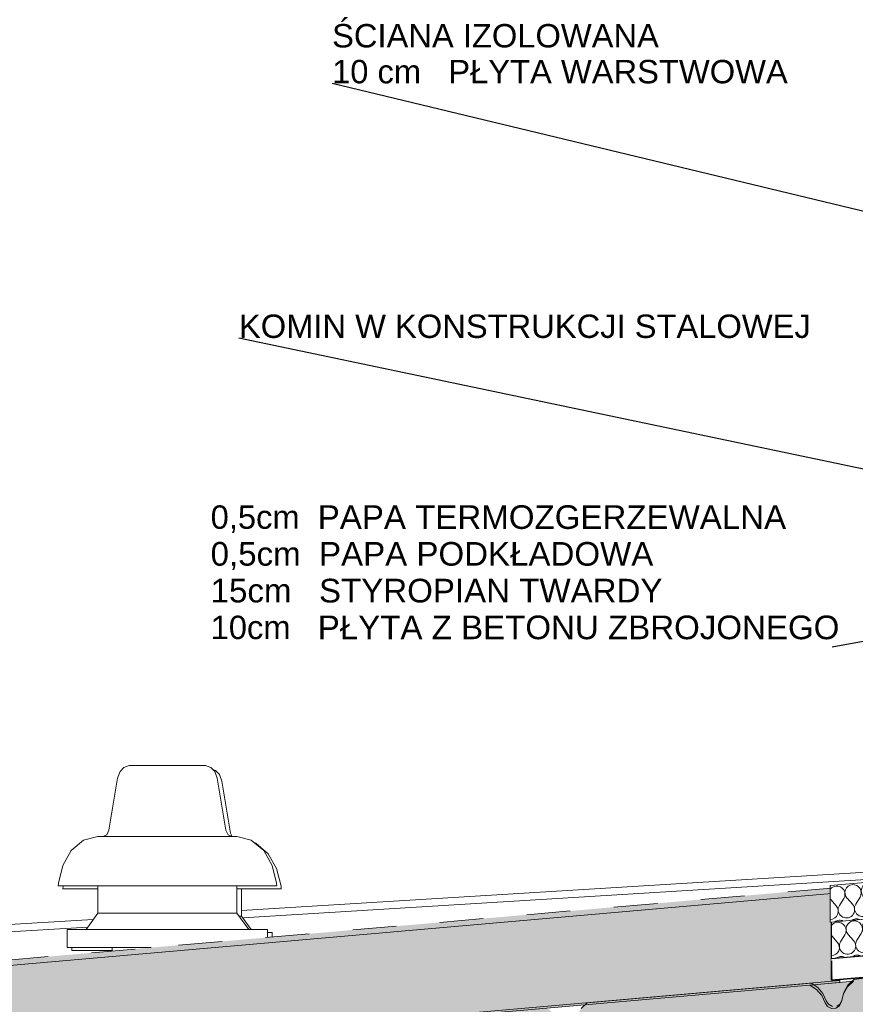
# Model space of a CAD drawing. Header units: centimetres. Extents: x -3 to 1262, y -415 to 1100.
# Tile 4 of 14: x 262 to 491, y 526 to 797. Entities that reach past the tile are written whole.
import ezdxf

# ---------------------------------------------------------------- set-up
doc = ezdxf.new("R2010")
doc.units = ezdxf.units.CM
doc.header["$MEASUREMENT"] = 0
doc.linetypes.add('Przerywana (2)', pattern=[24, 12, -12])
doc.linetypes.add('Wipeout_Contour', pattern=[100, 0, -100])
for name, color, linetype in [('00 - SUFIT Z BLACHY', 7, 'Continuous'), ('280-A Dachy Powłoki', 7, 'Continuous'), ('450-K Belki', 7, 'Continuous'), ('520-I Went_Klim', 7, 'Continuous'), ('Nowe_0', 7, 'Continuous'), ('Nowe_280-A Dachy Powłoki', 7, 'Continuous')]:
    doc.layers.add(name, color=color, linetype=linetype)
for name, color, linetype, lineweight in [('00 - SUFIT Z BLACHY_Nr_pióra__12', 7, 'Continuous', 13), ('0_Nr_pióra__12', 7, 'Continuous', 13), ('280-A Dachy Powłoki_Nr_pióra__13', 7, 'Continuous', 25), ('280-A Dachy Powłoki_Nr_pióra__29', 7, 'Continuous', 20), ('280-A Dachy Powłoki_Nr_pióra__69', 7, 'Continuous', 20), ('450-K Belki_Nr_pióra__2', 7, 'Continuous', 20), ('520-I Went_Klim_Nr_pióra__12', 7, 'Continuous', 13), ('Nowe_0_Nr_pióra__135', 5, 'Continuous', 0), ('Nowe_199-Z Wymiary i opisy_Nr_pióra__135', 5, 'Continuous', 20), ('Nowe_280-A Dachy Powłoki_Nr_pióra__135', 5, 'Continuous', 20), ('Nowe_420 - Wełna mineralna_Nr_pióra__135', 5, 'Continuous', 0)]:
    doc.layers.add(name, color=color, linetype=linetype, lineweight=lineweight)
doc.layers.add('280-A Dachy Powłoki_Nr_pióra__49', color=7, linetype='Continuous', lineweight=20, true_color=0xcfd8da)
doc.styles.add('STYL_AUTOMATYCZNY_2', font='arial.ttf')
doc.dimstyles.new('STYL_AUTOMATYCZNY__2', dxfattribs={"dimtxt": 0.18, "dimasz": 7.296, "dimexe": 0.18, "dimexo": 0.0625, "dimgap": 0, "dimtad": 0, "dimtih": 1, "dimtoh": 1, "dimdec": 4, "dimzin": 0, "dimdsep": 46, "dimcen": 0.09, "dimadec": 0, "dimazin": 0, "dimtfac": 1, "dimtdec": 4, "dimtmove": 0, "dimatfit": 3, "dimldrblk": 'ARROWHEAD_5', "dimfxl": 0, "dimtolj": 1, "dimtzin": 0, "dimarcsym": 0})

# ---------------------------------------------------------------- blocks, each defined once
blk = doc.blocks.new('ElemPrzekroju_1_1')
at = {"layer": '280-A Dachy Powłoki', "linetype": 'Continuous', "lineweight": 0, "true_color": 0x000000}
for points in [[(484.73, 558.08), (14.37, 516.93), (15.76, 515.55), (484.73, 556.58)], [(15.76, 515.55), (31.84, 499.47), (24.6, 492.23), (487, 532.68), (486.98, 532.96), (484.73, 532.76), (484.73, 556.58)], [(24.05, 491.68), (114.53, 499.6), (114.35, 499.71), (126.3, 500.76), (126.15, 500.61), (187.55, 505.98), (187.37, 506.1), (199.32, 507.15), (199.17, 507), (260.93, 512.4), (260.75, 512.52), (272.7, 513.57), (272.55, 513.42), (487.04, 532.19), (487, 532.68), (24.6, 492.23)]]:
    blk.add_hatch(color=18, dxfattribs=at).paths.add_polyline_path(points)
at = {"layer": '280-A Dachy Powłoki_Nr_pióra__13', "color": 7, "linetype": 'Continuous', "lineweight": 25}
blk.add_line((487.04, 532.19), (487.04, 532.18), dxfattribs=at)
at = {"layer": '280-A Dachy Powłoki_Nr_pióra__29', "color": 7, "linetype": 'Przerywana (2)', "lineweight": 20}
blk.add_line((484.73, 558.08), (11.69, 516.7), dxfattribs=at)
at = {"layer": '280-A Dachy Powłoki_Nr_pióra__29', "color": 7, "linetype": 'Continuous', "lineweight": 20}
for q in [(13.91, 491.3), (487.04, 532.19)]:
    blk.add_line((487, 532.68), q, dxfattribs=at)
at = {"layer": '280-A Dachy Powłoki_Nr_pióra__49', "color": 254, "linetype": 'Continuous', "lineweight": 20, "true_color": 0xcfd8da}
for p, q in [((486.98, 532.96), (487, 532.68)), ((487.04, 532.19), (60.77, 494.89))]:
    blk.add_line(p, q, dxfattribs=at)
at = {"layer": '280-A Dachy Powłoki_Nr_pióra__69', "color": 7, "linetype": 'Continuous', "lineweight": 20}
blk.add_line((484.73, 556.58), (11.82, 515.2), dxfattribs=at)
blk = doc.blocks.new('ElemPrzekroju_22_1')
at = {"layer": '520-I Went_Klim_Nr_pióra__12', "color": 7, "linetype": 'Continuous', "lineweight": 13}
for p, q in [((314.85, 590.66), (315.56, 590.43)), ((315.56, 590.43), (316.62, 589.28)), ((316.62, 589.28), (317.28, 587.42)), ((317.28, 587.42), (319.68, 573.15)), ((319.68, 573.15), (320.1, 572.24)), ((326.24, 570.51), (326.63, 570.41)), ((326.63, 570.41), (330.04, 567.54)), ((330.04, 567.54), (332.34, 563.51)), ((332.34, 563.51), (333.54, 558.65)), ((273.68, 558.65), (273.61, 557.91)), ((273.61, 557.91), (274.63, 557.91)), ((273.7, 558.74), (273.68, 558.65)), ((274.63, 557.91), (277.63, 557.91)), ((277.63, 557.91), (282.39, 557.91)), ((282.39, 557.91), (283.26, 557.91)), ((321.44, 557.91), (324.82, 557.91)), ((322.7, 557.91), (322.7, 550.41)), ((324.82, 557.91), (329.59, 557.91)), ((329.59, 557.91), (332.59, 557.91)), ((332.59, 557.91), (333.61, 557.91)), ((333.54, 558.65), (333.61, 557.91)), ((322.05, 550.41), (322.7, 550.41)), ((322.7, 550.41), (325.37, 546.74)), ((329.85, 545.91), (331.11, 545.91)), ((331.11, 544.64), (331.11, 545.91)), ((276.11, 540.91), (276.11, 541.74)), ((276.11, 540.91), (287.15, 540.91))]:
    blk.add_line(p, q, dxfattribs=at)
blk = doc.blocks.new('ElemPrzekroju_23_1')
at = {"layer": '00 - SUFIT Z BLACHY_Nr_pióra__12', "color": 7, "linetype": 'Continuous', "lineweight": 13}
for p, q in [((322.7, 551.95), (511.5, 563.49)), ((323.02, 549.96), (511.84, 561.51)), ((62.57, 536.04), (281.96, 549.46)), ((62.57, 534.03), (280.44, 547.36))]:
    blk.add_line(p, q, dxfattribs=at)
blk = doc.blocks.new('ElemPrzekroju_40_1')
at = {"layer": '520-I Went_Klim_Nr_pióra__12', "color": 7, "linetype": 'Continuous', "lineweight": 13}
for p, q in [((289.34, 590.11), (288.67, 588.25)), ((290.4, 591.26), (289.34, 590.11)), ((291.86, 591.74), (290.4, 591.26)), ((291.86, 591.74), (292.22, 591.74)), ((292.22, 591.74), (293.27, 591.74)), ((293.27, 591.74), (294.94, 591.74)), ((294.94, 591.74), (297.11, 591.74)), ((297.11, 591.74), (299.64, 591.74)), ((299.64, 591.74), (302.35, 591.74)), ((302.35, 591.74), (305.07, 591.74)), ((305.07, 591.74), (307.59, 591.74)), ((307.59, 591.74), (309.77, 591.74)), ((309.77, 591.74), (311.43, 591.74)), ((311.43, 591.74), (312.48, 591.74)), ((312.48, 591.74), (312.84, 591.74)), ((312.84, 591.74), (314.31, 591.26)), ((314.31, 591.26), (315.36, 590.11)), ((315.36, 590.11), (316.03, 588.25)), ((288.67, 588.25), (286.28, 573.98)), ((316.03, 588.25), (318.42, 573.98)), ((286.28, 573.98), (285.7, 572.73)), ((318.42, 573.98), (319, 572.73)), ((279.33, 571.24), (275.92, 568.37)), ((283.26, 572.24), (279.33, 571.24)), ((283.26, 572.24), (283.91, 572.24)), ((283.91, 572.24), (285.82, 572.24)), ((285.7, 572.73), (284.69, 572.24)), ((285.82, 572.24), (288.85, 572.24)), ((288.85, 572.24), (292.81, 572.24)), ((292.81, 572.24), (297.41, 572.24)), ((297.41, 572.24), (302.35, 572.24)), ((302.35, 572.24), (307.29, 572.24)), ((307.29, 572.24), (311.9, 572.24)), ((311.9, 572.24), (315.85, 572.24)), ((315.85, 572.24), (318.88, 572.24)), ((318.88, 572.24), (320.79, 572.24)), ((319, 572.73), (320.02, 572.24)), ((320.79, 572.24), (321.44, 572.24)), ((321.44, 572.24), (325.37, 571.24)), ((325.37, 571.24), (328.78, 568.37)), ((275.92, 568.37), (273.61, 564.34)), ((328.78, 568.37), (331.09, 564.34)), ((273.61, 564.34), (272.42, 559.48)), ((331.09, 564.34), (332.28, 559.48)), ((272.42, 559.48), (272.35, 558.74)), ((272.35, 558.74), (273.37, 558.74)), ((273.37, 558.74), (276.37, 558.74)), ((276.37, 558.74), (281.14, 558.74)), ((281.14, 558.74), (287.35, 558.74)), ((283.26, 558.74), (283.26, 551.24)), ((287.35, 558.74), (294.59, 558.74)), ((294.59, 558.74), (302.35, 558.74)), ((302.35, 558.74), (310.12, 558.74)), ((310.12, 558.74), (317.35, 558.74)), ((317.35, 558.74), (323.56, 558.74)), ((321.44, 558.74), (321.44, 551.24)), ((323.56, 558.74), (328.33, 558.74)), ((328.33, 558.74), (331.33, 558.74)), ((331.33, 558.74), (332.35, 558.74)), ((332.28, 559.48), (332.35, 558.74)), ((283.26, 551.24), (279.99, 546.74)), ((283.26, 551.24), (283.91, 551.24)), ((283.91, 551.24), (285.82, 551.24)), ((285.82, 551.24), (288.85, 551.24)), ((288.85, 551.24), (292.81, 551.24)), ((292.81, 551.24), (297.41, 551.24)), ((297.41, 551.24), (302.35, 551.24)), ((302.35, 551.24), (307.29, 551.24)), ((307.29, 551.24), (311.9, 551.24)), ((311.9, 551.24), (315.85, 551.24)), ((315.85, 551.24), (318.88, 551.24)), ((318.88, 551.24), (320.79, 551.24)), ((320.79, 551.24), (321.44, 551.24)), ((321.44, 551.24), (324.71, 546.74)), ((274.85, 546.74), (329.85, 546.74)), ((274.85, 541.74), (274.85, 546.74)), ((329.85, 544.53), (329.85, 546.74)), ((274.85, 541.74), (297.9, 541.74)), ((287.15, 541.74), (287.15, 540.8))]:
    blk.add_line(p, q, dxfattribs=at)
blk = doc.blocks.new('ElemPrzekroju_45_1')
at = {"layer": '450-K Belki', "linetype": 'Continuous', "lineweight": 0, "true_color": 0x000000}
blk.add_hatch(color=18, dxfattribs=at).paths.add_polyline_path([(478.82, 531.45), (480.66, 530.24), (482.08, 528.56), (482.98, 526.55), (483.66, 525.56), (484.74, 525.04), (485.94, 525.11), (486.95, 525.76), (487.51, 526.82), (488.04, 529), (489.16, 530.94), (490.78, 532.5)])
at = {"layer": '450-K Belki_Nr_pióra__2', "color": 7, "linetype": 'Continuous', "lineweight": 20}
for p, q in [((490.78, 532.5), (478.82, 531.45)), ((483.66, 525.56), (484.74, 525.04)), ((485.94, 525.11), (484.74, 525.04)), ((486.95, 525.76), (485.94, 525.11))]:
    blk.add_line(p, q, dxfattribs=at)
at = {"layer": '450-K Belki_Nr_pióra__2', "color": 7, "linetype": 'Continuous', "lineweight": 20, "flags": 128}
for points in [[(478.82, 531.45), (480.66, 530.24), (482.08, 528.56), (482.98, 526.55), (483.66, 525.56)], [(490.78, 532.5), (489.16, 530.94), (488.04, 529), (487.51, 526.82), (486.95, 525.76)]]:
    blk.add_lwpolyline(points, dxfattribs=at)
blk = doc.blocks.new('*X51')
at = {"layer": 'Nowe_280-A Dachy Powłoki_Nr_pióra__135', "color": 5, "linetype": 'Continuous', "lineweight": 20}
for p, q in [((509.4, 559.2), (508.67, 560.17)), ((510.6, 559.2), (511.52, 560.42)), ((498.6, 559.2), (498.67, 559.3)), ((503.4, 559.2), (503.04, 559.68)), ((504.6, 559.2), (505.1, 559.86)), ((485.4, 546.6), (484.73, 547.49)), ((486.6, 546.6), (488.4, 549)), ((491.4, 546.6), (489.6, 549)), ((492.6, 546.6), (494.4, 549)), ((497.4, 546.6), (495.6, 549)), ((498.6, 546.6), (500.4, 549)), ((503.4, 546.6), (501.6, 549)), ((504.6, 546.6), (506.4, 549)), ((509.4, 546.6), (507.6, 549)), ((510.6, 546.6), (512.4, 549))]:
    blk.add_line(p, q, dxfattribs=at)
for centre, start, end in [((483, 557.4), 305.2278, 15.0879), ((489, 557.4), 164.5451, 25.4549), ((495, 557.4), 153.4138, 36.5862), ((501, 557.4), 143.1301, 36.8699), ((507, 557.4), 143.1301, 36.8699), ((513, 557.4), 143.1301, 258.6502), ((486, 550.8), 90, 115.035), ((486, 550.8), 323.1301, 90), ((492, 550.8), 90, 216.8699), ((492, 550.8), 323.1301, 90), ((498, 550.8), 90, 216.8699), ((498, 550.8), 323.1301, 90), ((504, 550.8), 90, 216.8699), ((504, 550.8), 323.1301, 90), ((510, 550.8), 90, 216.8699), ((510, 550.8), 36.5631, 90), ((483, 544.8), 305.2278, 36.8699), ((489, 544.8), 143.1301, 36.8699), ((495, 544.8), 143.1301, 36.8699), ((501, 544.8), 143.1301, 36.8699), ((507, 544.8), 143.1301, 36.8699), ((513, 544.8), 143.1301, 258.6502), ((510, 550.8), 323.1301, 323.4369), ((486, 538.2), 90, 115.035), ((486, 538.2), 17.9524, 90), ((492, 538.2), 90, 161.5185), ((492, 538.2), 28.4815, 90), ((498, 538.2), 90, 150.0568), ((498, 538.2), 39.9432, 90), ((504, 538.2), 90, 136.6623), ((504, 538.2), 53.3377, 90), ((510, 538.2), 90, 117.8703), ((510, 538.2), 72.1297, 90)]:
    blk.add_arc(centre, 3, start, end, dxfattribs=at)
blk = doc.blocks.new('ElemPrzekroju_49_1')
at = {"color": 254, "linetype": 'Wipeout_Contour', "lineweight": 0, "ltscale": 2968.604093}
blk.add_wipeout([(512.41, 560.5), (484.73, 558.08), (484.73, 538.76), (512.41, 541.19)], dxfattribs=at).dxf.layer = 'Nowe_280-A Dachy Powłoki'
at = {"layer": 'Nowe_280-A Dachy Powłoki_Nr_pióra__135', "color": 5, "linetype": 'Continuous', "lineweight": 35}
for p, q in [((512.41, 560.5), (484.73, 558.08)), ((512.41, 560.5), (512.41, 540.5)), ((484.73, 558.08), (484.73, 556.58)), ((512.41, 540.5), (484.73, 538.08))]:
    blk.add_line(p, q, dxfattribs=at)
at = {"layer": 'Nowe_280-A Dachy Powłoki_Nr_pióra__135', "color": 5, "linetype": 'Continuous', "lineweight": 20}
blk.add_line((512.41, 560.5), (520.99, 561.25), dxfattribs=at)
at = {"layer": 'Nowe_280-A Dachy Powłoki_Nr_pióra__135', "color": 5, "linetype": 'Continuous', "lineweight": 35, "flags": 128}
blk.add_lwpolyline([(484.73, 556.58), (484.73, 538.76), (484.73, 538.08)], dxfattribs=at)
at = {"layer": 'Nowe_280-A Dachy Powłoki', "lineweight": 0}
blk.add_blockref('*X51', (0, 0), dxfattribs=at)
blk = doc.blocks.new('ElemPrzekroju_70_1')
at = {"layer": 'Nowe_280-A Dachy Powłoki_Nr_pióra__135', "color": 5, "linetype": 'Continuous', "lineweight": 13}
for p, q in [((594.34, 548.35), (599.7, 548.82)), ((525.99, 542.37), (531.5, 542.86))]:
    blk.add_line(p, q, dxfattribs=at)
at = {"color": 254, "linetype": 'Wipeout_Contour', "lineweight": 0, "ltscale": 4912.278459}
blk.add_wipeout([(604.6, 543.67), (604.74, 543.69), (604.78, 543.27), (621.03, 544.69), (621.03, 550.69), (604.6, 549.25)], dxfattribs=at).dxf.layer = 'Nowe_280-A Dachy Powłoki'
at = {"color": 254, "linetype": 'Wipeout_Contour', "lineweight": 0, "ltscale": 5185.917194}
blk.add_wipeout([(484.73, 538.76), (484.73, 532.76), (521.09, 535.95), (521.09, 535.99), (521.08, 536.2), (521.09, 536.2), (521.09, 541.95)], dxfattribs=at).dxf.layer = 'Nowe_280-A Dachy Powłoki'
at = {"layer": 'Nowe_280-A Dachy Powłoki_Nr_pióra__135', "color": 5, "linetype": 'Continuous', "lineweight": 35}
for p, q in [((621.03, 550.69), (604.6, 549.25)), ((604.6, 549.25), (604.6, 543.25)), ((621.03, 550.69), (621.03, 544.69)), ((619.65, 544.57), (604.6, 543.25)), ((621.03, 544.69), (619.65, 544.57)), ((521.09, 541.95), (484.73, 538.76)), ((521.09, 541.95), (521.09, 535.95)), ((484.73, 538.08), (484.73, 532.76)), ((521.09, 535.95), (486.98, 532.96)), ((486.98, 532.96), (484.73, 532.76))]:
    blk.add_line(p, q, dxfattribs=at)
at = {"layer": 'Nowe_280-A Dachy Powłoki_Nr_pióra__135', "color": 5, "linetype": 'Continuous', "lineweight": 13}
blk.add_line((521.1, 535.95), (521.09, 535.95), dxfattribs=at)
blk = doc.blocks.new('*X88')
at = {"layer": 'Nowe_0_Nr_pióra__135', "color": 5, "linetype": 'Continuous', "lineweight": 0}
for p, q in [((500.68, 544.53), (501.87, 546.44)), ((504.27, 544.84), (502.76, 546.52)), ((505.16, 544.92), (506.35, 546.83)), ((508.75, 545.23), (507.25, 546.91)), ((509.65, 545.31), (510.83, 547.22)), ((513.23, 545.63), (511.73, 547.3)), ((514.13, 545.7), (515.32, 547.62)), ((517.71, 546.02), (516.21, 547.69)), ((518.61, 546.1), (519.8, 548.01)), ((521.5, 547.19), (520.7, 548.09)), ((486.33, 543.27), (484.83, 544.95)), ((487.23, 543.35), (488.42, 545.26)), ((490.82, 543.67), (489.32, 545.34)), ((491.71, 543.74), (492.9, 545.65)), ((495.3, 544.06), (493.8, 545.73)), ((496.2, 544.14), (497.38, 546.05)), ((499.78, 544.45), (498.28, 546.13))]:
    blk.add_line(p, q, dxfattribs=at)
for centre, start, end in [((495.47, 547.23), 95, 221.8699), ((495.47, 547.23), 328.1301, 95), ((499.96, 547.63), 95, 221.8699), ((499.96, 547.63), 328.1301, 95), ((504.44, 548.02), 95, 221.8699), ((504.44, 548.02), 328.1301, 95), ((508.92, 548.41), 95, 221.8699), ((508.92, 548.41), 328.1301, 95), ((513.41, 548.8), 95, 221.8699), ((513.41, 548.8), 328.1301, 95), ((517.89, 549.2), 95, 221.8699), ((517.89, 549.2), 328.1301, 95), ((522.37, 549.59), 112.7754, 221.8699), ((486.51, 546.45), 95, 142.19), ((486.51, 546.45), 328.1301, 95), ((490.99, 546.84), 95, 221.8699), ((490.99, 546.84), 328.1301, 95), ((486.51, 546.45), 217.81, 221.8699), ((493.62, 542.56), 148.1301, 41.8699), ((498.11, 542.95), 148.1301, 41.8699), ((502.59, 543.34), 148.1301, 41.8699), ((507.07, 543.73), 148.1301, 41.8699), ((511.56, 544.12), 148.1301, 41.8699), ((516.04, 544.52), 148.1301, 41.8699), ((520.52, 544.91), 148.1301, 295.7703), ((484.66, 541.77), 271.8243, 41.8699), ((489.14, 542.16), 148.1301, 41.8699), ((509.75, 539), 95, 126.8809), ((509.75, 539), 62.9388, 95), ((514.23, 539.39), 95, 127.2199), ((514.23, 539.39), 62.5998, 95), ((518.71, 539.78), 95, 127.5556), ((518.71, 539.78), 62.2641, 95), ((487.33, 537.04), 95, 125.1355), ((487.33, 537.04), 64.6842, 95), ((491.81, 537.43), 95, 125.4917), ((491.81, 537.43), 64.328, 95), ((496.3, 537.82), 95, 125.8443), ((496.3, 537.82), 63.9754, 95), ((500.78, 538.21), 95, 126.1933), ((500.78, 538.21), 63.6264, 95), ((505.26, 538.6), 95, 126.5388), ((505.26, 538.6), 63.2809, 95)]:
    blk.add_arc(centre, 2.25, start, end, dxfattribs=at)
blk = doc.blocks.new('Wypełnienie_3_1', base_point=(0, 0))
at = {"color": 254, "linetype": 'Wipeout_Contour', "lineweight": 0, "ltscale": 2968.382712}
blk.add_wipeout([(484.73, 538.76), (521.5, 541.92), (521.5, 551.98), (484.73, 548.8)], dxfattribs=at).dxf.layer = 'Nowe_0'
at = {"layer": 'Nowe_0_Nr_pióra__135', "color": 5, "linetype": 'Continuous', "lineweight": 13, "flags": 128}
blk.add_lwpolyline([(484.73, 538.76), (521.5, 541.92), (521.5, 551.98), (484.73, 548.8)], close=True, dxfattribs=at)
at = {"layer": 'Nowe_0_Nr_pióra__135', "color": 5, "linetype": 'Continuous', "lineweight": 0}
blk.add_blockref('*X88', (0, 0), dxfattribs=at)
blk = doc.blocks.new('*X90')
at = {"layer": 'Nowe_0_Nr_pióra__135', "color": 5, "linetype": 'Continuous', "lineweight": 0}
for p, q in [((512.91, 555.59), (511.41, 557.26)), ((513.81, 555.67), (515, 557.58)), ((517.4, 555.98), (515.89, 557.66)), ((518.29, 556.06), (519.48, 557.97)), ((521.5, 556.79), (520.38, 558.05)), ((486.01, 553.23), (484.51, 554.91)), ((486.91, 553.31), (488.1, 555.22)), ((490.5, 553.63), (489, 555.3)), ((491.39, 553.71), (492.58, 555.62)), ((494.98, 554.02), (493.48, 555.69)), ((495.88, 554.1), (497.07, 556.01)), ((499.46, 554.41), (497.96, 556.09)), ((500.36, 554.49), (501.55, 556.4)), ((503.95, 554.8), (502.44, 556.48)), ((504.84, 554.88), (506.03, 556.79)), ((508.43, 555.2), (506.93, 556.87)), ((509.33, 555.27), (510.51, 557.19))]:
    blk.add_line(p, q, dxfattribs=at)
for centre, start, end in [((504.12, 557.98), 95, 221.8699), ((504.12, 557.98), 328.1301, 95), ((508.6, 558.37), 95, 221.8699), ((508.6, 558.37), 328.1301, 95), ((513.09, 558.77), 95, 221.8699), ((513.09, 558.77), 328.1301, 95), ((517.57, 559.16), 95, 221.8699), ((517.57, 559.16), 328.1301, 95), ((522.05, 559.55), 104.1924, 221.8699), ((486.19, 556.41), 95, 142.19), ((486.19, 556.41), 328.1301, 95), ((490.67, 556.8), 95, 221.8699), ((490.67, 556.8), 328.1301, 95), ((495.15, 557.2), 95, 221.8699), ((495.15, 557.2), 328.1301, 95), ((499.64, 557.59), 95, 221.8699), ((499.64, 557.59), 328.1301, 95), ((486.19, 556.41), 217.81, 221.8699), ((502.27, 553.3), 148.1301, 41.8699), ((506.75, 553.69), 148.1301, 41.8699), ((511.24, 554.09), 148.1301, 41.8699), ((515.72, 554.48), 148.1301, 41.8699), ((520.2, 554.87), 148.1301, 305.2191), ((484.34, 551.73), 271.8243, 41.8699), ((488.82, 552.13), 148.1301, 41.8699), ((493.31, 552.52), 148.1301, 41.8699), ((497.79, 552.91), 148.1301, 41.8699), ((518.39, 549.74), 95, 125.0307), ((518.39, 549.74), 64.9693, 95), ((487.01, 547), 95, 125.0307), ((487.01, 547), 64.9693, 95), ((491.5, 547.39), 95, 125.0307), ((491.5, 547.39), 64.9693, 95), ((495.98, 547.78), 95, 125.0307), ((495.98, 547.78), 64.9693, 95), ((500.46, 548.17), 95, 125.0307), ((500.46, 548.17), 64.9693, 95), ((504.94, 548.57), 95, 125.0307), ((504.94, 548.57), 64.9693, 95), ((509.43, 548.96), 95, 125.0307), ((509.43, 548.96), 64.9693, 95), ((513.91, 549.35), 95, 125.0307), ((513.91, 549.35), 64.9693, 95)]:
    blk.add_arc(centre, 2.25, start, end, dxfattribs=at)
blk = doc.blocks.new('Wypełnienie_4_1', base_point=(0, 0))
at = {"color": 254, "linetype": 'Wipeout_Contour', "lineweight": 0, "ltscale": 2997.461643}
blk.add_wipeout([(484.41, 548.73), (521.5, 551.97), (521.5, 561.97), (484.41, 558.76)], dxfattribs=at).dxf.layer = 'Nowe_0'
at = {"layer": 'Nowe_0_Nr_pióra__135', "color": 5, "linetype": 'Continuous', "lineweight": 13, "flags": 128}
blk.add_lwpolyline([(484.41, 548.73), (521.5, 551.97), (521.5, 561.97), (484.41, 558.76)], close=True, dxfattribs=at)
at = {"layer": 'Nowe_0_Nr_pióra__135', "color": 5, "linetype": 'Continuous', "lineweight": 0}
blk.add_blockref('*X90', (0, 0), dxfattribs=at)
blk = doc.blocks.new('ARROWHEAD_5')
at = {"linetype": 'Continuous', "lineweight": 0}
blk.add_hatch(color=0, dxfattribs=at).paths.add_polyline_path([(-1, 0.2679), (0, 0), (-1, -0.2679)])
at = {"color": 0, "linetype": 'Continuous', "lineweight": 0}
blk.add_line((0, 0), (-1, 0), dxfattribs=at)

msp = doc.modelspace()

# ---------------------------------------------------------------- block references
at = {"layer": '00 - SUFIT Z BLACHY', "lineweight": 0}
msp.add_blockref('ElemPrzekroju_23_1', (0, 0), dxfattribs=at)
at = {"layer": '280-A Dachy Powłoki', "lineweight": 0}
msp.add_blockref('ElemPrzekroju_1_1', (0, 0), dxfattribs=at)
at = {"layer": '450-K Belki', "lineweight": 0}
msp.add_blockref('ElemPrzekroju_45_1', (0, 0), dxfattribs=at)
at = {"layer": '520-I Went_Klim', "lineweight": 0}
for name in ['ElemPrzekroju_40_1', 'ElemPrzekroju_22_1']:
    msp.add_blockref(name, (0, 0), dxfattribs=at)

# ---------------------------------------------------------------- texts
at = {"layer": 'Nowe_199-Z Wymiary i opisy_Nr_pióra__135', "color": 5, "linetype": 'Continuous', "lineweight": 20, "attachment_point": 7, "style": 'STYL_AUTOMATYCZNY_2'}
for s, insert, char_height, line_spacing_factor in [('\\A1;{\\pql;\\fArial|b0|i0|c238|p0;\\W1.000000;ŚCIANA IZOLOWANA\\P\\pql;\\fArial|b0|i0|c238|p0;\\W1.000000;10 cm   PŁYTA WARSTWOWA}', (347.57, 779.09), 6.4251, 0.92087), ('\\A1;{\\pql;\\fArial|b0|i0|c238|p0;\\W1.000000;0,5cm  \\fArial|b0|i0|c238|p0;\\H1.011659x;\\W1.000000;PAPA TERMOZGERZEWALNA\\P\\pql;\\fArial|b0|i0|c238|p0;\\W1.000000;0,5cm  PAPA PODKŁADOWA\\P\\pql;\\fArial|b0|i0|c238|p0;\\W1.000000;15cm   \\fArial|b0|i0|c238|p0;\\W1.000000;STYROPIAN\\fArial|b0|i0|c238|p0;\\W1.000000; TWARDY \\P\\pql;\\fArial|b0|i0|c238|p0;\\H0.988475x;\\W1.000000;10cm\\fArial|b0|i0|c238|p0;\\W1.000000;   \\fArial|b0|i0|c238|p0;\\H1.011659x;\\W1.000000;PŁYTA Z BETONU ZBROJONEGO }', (314.21, 626.37), 6.42509, 0.932279)]:
    msp.add_mtext(s, dxfattribs=dict(at, insert=insert, char_height=char_height, line_spacing_factor=line_spacing_factor))
at = {"layer": 'Nowe_199-Z Wymiary i opisy_Nr_pióra__135', "color": 5, "linetype": 'Continuous', "lineweight": 20, "insert": (321.99, 709.14), "char_height": 6.4251, "attachment_point": 7, "style": 'STYL_AUTOMATYCZNY_2'}
msp.add_mtext('\\A1;{\\pql;\\fArial|b0|i0|c238|p0;\\W1.000000;KOMIN W KONSTRUKCJI STALOWEJ}', dxfattribs=at)

# ---------------------------------------------------------------- leaders
at = {"layer": 'Nowe_199-Z Wymiary i opisy_Nr_pióra__135', "color": 5, "linetype": 'Continuous', "lineweight": 20, "annotation_type": 0, "has_hookline": 1, "hookline_direction": 1}
for points, text_width in [([(521.49, 737.22), (347.57, 779.09)], 124.13), ([(531.91, 665.07), (321.99, 709.14)], 155.63)]:
    msp.add_leader(points, dimstyle='STYL_AUTOMATYCZNY__2', dxfattribs=dict(at, text_width=text_width))

# ---------------------------------------------------------------- next in the draw order: block references
at = {"layer": 'Nowe_280-A Dachy Powłoki', "lineweight": 0}
msp.add_blockref('ElemPrzekroju_49_1', (0, 0), dxfattribs=at)

# ---------------------------------------------------------------- next in the draw order: block references
msp.add_blockref('ElemPrzekroju_70_1', (0, 0), dxfattribs=at)

# ---------------------------------------------------------------- next in the draw order: hatches: boundary and pattern name
at = {"layer": '0_Nr_pióra__12', "linetype": 'Continuous', "lineweight": 13}
msp.add_hatch(color=7, dxfattribs=at).paths.add_polyline_path([(484.13, 543.86), (485.58, 529.14), (482.21, 535.01)])
at = {"layer": 'Nowe_420 - Wełna mineralna_Nr_pióra__135', "linetype": 'Continuous', "lineweight": 0}
h = msp.add_hatch(dxfattribs=at)
h.set_pattern_fill('Kółka_1___3X3_0001', color=5, style=0, pattern_type=2)
h.set_pattern_definition([(4.9976, (338.9648, 479.5544), (-0.315468, 3.607553), [1.5, -2.12132]), (94.9976, (337.8158, 480.5186), (3.607553, 0.315468), [1.5, -2.12132]), (49.9976, (337.685, 482.013), (-3.92302, 3.29209), [1.5, -3.62132]), (49.9976, (340.459, 479.685), (-3.92302, 3.29209), [1.5, -3.62132]), (319.9976, (337.816, 480.5186), (3.29209, 3.92302), [1.5, -3.62132]), (319.9976, (340.1436, 483.2926), (3.29209, 3.92302), [1.5, -3.62132])])
h.paths.add_polyline_path([(62.2, 471.39), (490.84, 508.9), (532.24, 512.36), (532.25, 527.13), (524.21, 526.43), (523.39, 535.86), (493.04, 533.22), (490.91, 532.99), (489.24, 531.38), (488.12, 529.44), (487.6, 527.3), (487.03, 526.2), (486.17, 525.65), (485.04, 525.58), (483.93, 526.19), (483.27, 527.09), (482.36, 529.11), (480.98, 530.74), (479.12, 532), (417.65, 526.61), (415.94, 524.97), (414.82, 523.01), (414.29, 520.85), (413.73, 519.79), (412.92, 519.26), (411.74, 519.17), (410.68, 519.68), (409.97, 520.68), (409.11, 522.69), (407.6, 524.4), (405.83, 525.58), (388.32, 523.88), (346.11, 520.35), (344.22, 518.7), (343.1, 516.75), (342.57, 514.57), (342.01, 513.51), (341, 512.86), (340.02, 512.84), (338.89, 513.43), (338.24, 514.39), (337.37, 516.3), (335.97, 518.07), (334.11, 519.3), (272.76, 513.94), (271.18, 512.32), (270.06, 510.38), (269.56, 508.35), (269.04, 507.29), (268.16, 506.72), (266.96, 506.65), (265.9, 507.17), (265.2, 508.17), (264.33, 510.17), (262.91, 511.82), (261.25, 512.93), (199.44, 507.52), (197.76, 505.82), (196.68, 503.94), (196.15, 501.76), (195.72, 500.95), (194.8, 500.32), (193.58, 500.23), (192.51, 500.76), (191.89, 501.77), (190.94, 503.72), (189.47, 505.45), (188.58, 506.04), (187.87, 506.51), (136.07, 501.86), (126.28, 501), (124.78, 499.5), (123.66, 497.55), (123.17, 495.56), (122.65, 494.49), (121.76, 493.92), (120.56, 493.84), (119.51, 494.35), (118.93, 495.16), (117.94, 497.23), (116.54, 499.02), (114.85, 500.12), (81.39, 497.19), (72.16, 496.85), (69.51, 495.36), (67.46, 493.56), (65.96, 491.2), (65.03, 488.6), (64.45, 485.69), (63.4, 481.56), (62.78, 476.29)])

# ---------------------------------------------------------------- next in the draw order: linework, layer by layer
at = {"layer": 'Nowe_420 - Wełna mineralna_Nr_pióra__135', "color": 5, "linetype": 'Continuous', "lineweight": 13, "flags": 128}
for points in [[(532.24, 512.36), (532.25, 527.13), (524.21, 526.43), (523.39, 535.86), (493.04, 533.22), (490.91, 532.99), (489.24, 531.38), (488.12, 529.44), (487.6, 527.3), (487.03, 526.2), (486.17, 525.65)], [(485.04, 525.58), (483.93, 526.19), (483.27, 527.09), (482.36, 529.11), (480.98, 530.74), (479.12, 532), (417.65, 526.61), (415.94, 524.97)]]:
    msp.add_lwpolyline(points, dxfattribs=at)

# ---------------------------------------------------------------- next in the draw order: block references
at = {"layer": 'Nowe_0_Nr_pióra__135', "color": 5, "linetype": 'Continuous', "lineweight": 0}
msp.add_blockref('Wypełnienie_3_1', (0, 0), dxfattribs=at)

# ---------------------------------------------------------------- next in the draw order: block references
msp.add_blockref('Wypełnienie_4_1', (0, 0), dxfattribs=at)

# ---------------------------------------------------------------- next in the draw order: leaders
at = {"layer": 'Nowe_199-Z Wymiary i opisy_Nr_pióra__135', "color": 5, "linetype": 'Continuous', "lineweight": 20, "annotation_type": 0, "has_hookline": 1, "hookline_direction": 1, "text_width": 171.21}
msp.add_leader([(496.45, 536.09), (496.45, 626.37), (484.93, 624.25)], dimstyle='STYL_AUTOMATYCZNY__2', dxfattribs=at)

doc.saveas('drawing.dxf')
